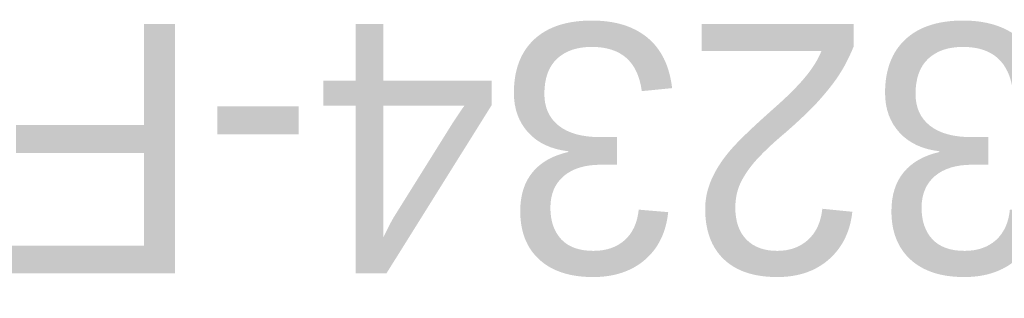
# Model space of a CAD drawing. Header units: millimetres. Extents: x -994 to 6837, y -174 to 891.
# Tile 1 of 5: x -994 to -303, y 695 to 891. Entities that reach past the tile are written whole.
import ezdxf
from ezdxf.enums import TextEntityAlignment as Align

# ---------------------------------------------------------------- set-up
doc = ezdxf.new("R2018")
doc.units = ezdxf.units.MM
doc.header["$LTSCALE"] = 2.5
doc.layers.add('Обозначение (ГОСТ)', color=7, linetype='Continuous', lineweight=25)
doc.layers.add('Эскизная геометрия (ГОСТ)', color=7, linetype='Continuous', lineweight=50)

# ---------------------------------------------------------------- blocks, each defined once
blk = doc.blocks.new('ГОСТ - Доп. графы 3')
at = {"layer": 'Эскизная геометрия (ГОСТ)'}
for p, q in [((0, 0), (70, 0)), ((70, 0), (70, -14)), ((70, -14), (0, -14))]:
    blk.add_line(p, q, dxfattribs=at)
at = {"layer": 'Обозначение (ГОСТ)', "lineweight": 30}
blk.add_attdef('ОБОЗНАЧЕНИЕ', text='', height=5, rotation=180, dxfattribs=at).set_placement((34.94, -6.97), align=Align.MIDDLE_CENTER)

msp = doc.modelspace()

# ---------------------------------------------------------------- block references
ref = msp.add_blockref('ГОСТ - Доп. графы 3', (50, 730), dxfattribs=dict(xscale=2.5, yscale=2.5, zscale=2.5))
lines = msp.add_mtext('CB-3234-F', dxfattribs={"layer": 'Обозначение (ГОСТ)', "insert": (137.355, 712.581), "char_height": 175.3121, "attachment_point": 1, "rotation": 180})
ref.add_attrib('ОБОЗНАЧЕНИЕ', '', (137.355, 712.581)).embed_mtext(lines)

doc.saveas('drawing.dxf')
